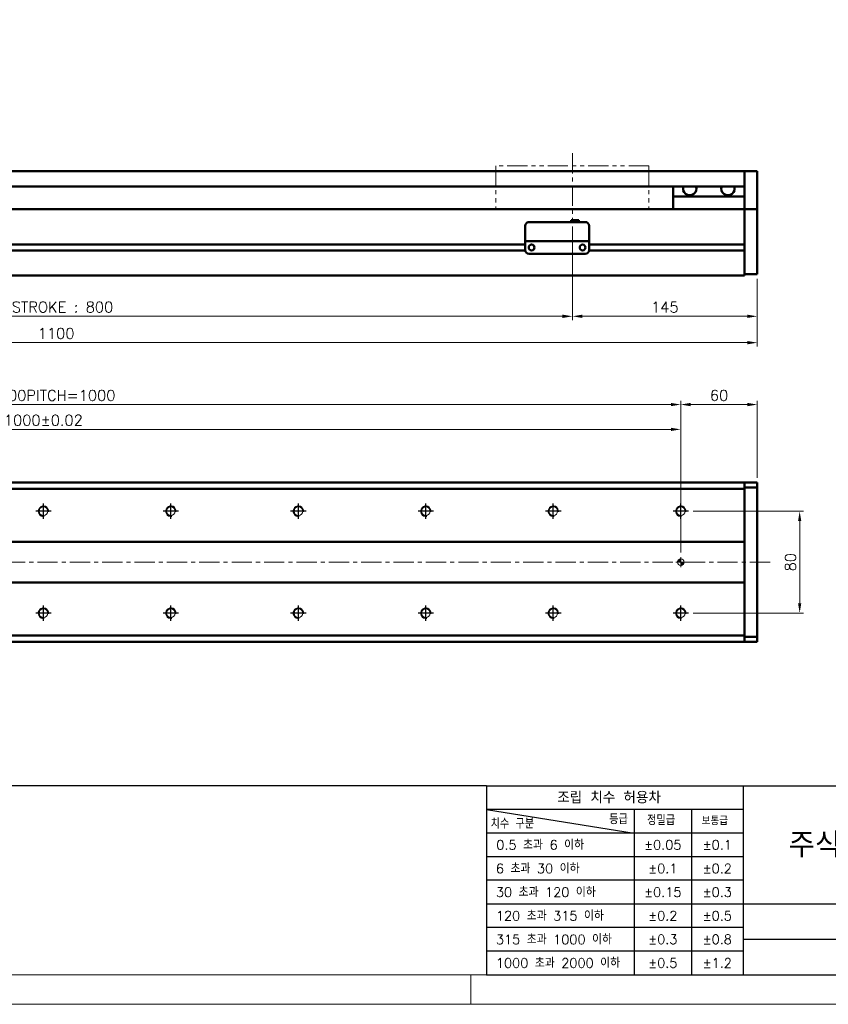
# Model space of a CAD drawing. Header units: millimetres. Extents: x 46891 to 50493, y 6223 to 9905.
# Tile 2 of 4: x 49166 to 49800, y 8529 to 9302. Entities that reach past the tile are written whole.
import ezdxf

# ---------------------------------------------------------------- set-up
doc = ezdxf.new("R2010")
doc.units = ezdxf.units.MM
doc.header["$LTSCALE"] = 0.5
doc.linetypes.add('CENTER', pattern=[50.8, 31.75, -6.35, 6.35, -6.35])
doc.linetypes.add('PHANTOM', pattern=[63.5, 31.75, -6.35, 6.35, -6.35, 6.35, -6.35])
doc.layers.get('0').update_dxf_attribs({"lineweight": 20})
doc.layers.add('1', color=1, linetype='CENTER', lineweight=13)
doc.layers.add('외형선(ISO)', color=7, linetype='Continuous', lineweight=50)
for name, color, linetype in [('3', 3, 'Continuous'), ('C', 1, 'CENTER'), ('DIM', 4, 'Continuous')]:
    doc.layers.add(name, color=color, linetype=linetype)
doc.styles.add('DSR TEXT', font='romans.shx', dxfattribs={"bigfont": 'whgtxt.shx'})
doc.styles.get("Standard").update_dxf_attribs({"font": 'romans.shx', "bigfont": 'whgtxt.shx'})
doc.dimstyles.new('DSR', dxfattribs={"dimscale": 2, "dimtxt": 3, "dimasz": 3, "dimexe": 0.5, "dimexo": 0.5, "dimgap": 0.5, "dimtad": 1, "dimdsep": 46, "dimtxsty": 'Standard', "dimcen": 2.5, "dimclrd": 4, "dimclre": 4, "dimclrt": 2, "dimadec": 0, "dimazin": 2, "dimtfac": 1, "dimtmove": 0, "dimatfit": 3, "dimfxl": 0, "dimlwd": -1, "dimlwe": -1, "dimarcsym": 0})

# ---------------------------------------------------------------- blocks, each defined once
blk = doc.blocks.new('A$C13F00394')
at = {"layer": '3'}
for p, q in [((0, 32), (-207.68, 32)), ((0, 32), (202.32, 32)), ((0, 32), (0, 0)), ((43.43, 32), (43.43, 0)), ((0, 28), (25, 24)), ((43.43, 28), (0, 28)), ((25, 28), (25, 0)), ((34.7, 28), (34.7, 0)), ((43.43, 24), (0, 24)), ((43.43, 20), (0, 20)), ((43.43, 16), (0, 16)), ((0, 12), (129.32, 12)), ((43.43, 8), (0, 8)), ((97.32, 6), (43.43, 6)), ((43.43, 4), (0, 4)), ((0, 0), (202.32, 0))]:
    blk.add_line(p, q, dxfattribs=at)
at = {"color": 0, "style": 'DSR TEXT'}
for s, height, p in [('조립 치수 허용차', 2, (11.97, 29.02)), ('등급', 1.5, (20.77, 25.52)), ('정밀급', 1.5, (27.18, 25.37)), ('보통급', 1.3, (36.41, 25.38)), ('치수 구분', 1.5, (0.69, 24.78)), (' 0.5 초과 6 이하', 1.6, (0.56, 21.19)), (' 6 초과 30 이하', 1.6, (0.49, 17.19)), (' 30 초과 120 이하', 1.6, (0.49, 13.19)), (' 120 초과 315 이하', 1.6, (0.49, 9.19)), (' 315 초과 1000 이하', 1.6, (0.49, 5.19)), (' 1000 초과 2000 이하', 1.6, (0.49, 1.19))]:
    blk.add_text(s, height=height, dxfattribs=at).set_placement(p)
at = {"color": 7, "insert": (70.37, 22), "char_height": 4.2, "attachment_point": 5, "style": 'DSR TEXT'}
blk.add_mtext('주식회사 디에스알', dxfattribs=at)
at = {"color": 0, "char_height": 1.6, "attachment_point": 5, "style": 'DSR TEXT'}
for s, insert in [('%%P0.05', (29.85, 22)), ('%%P0.1', (39.07, 22)), ('%%P0.1', (29.85, 18)), ('%%P0.2', (39.07, 18)), ('%%P0.15', (29.85, 14)), ('%%P0.3', (39.07, 14)), ('%%P0.2', (29.85, 10)), ('%%P0.5', (39.07, 10)), ('%%P0.3', (29.85, 6)), ('%%P0.8', (39.07, 6)), ('%%P0.5', (29.85, 2)), ('%%P1.2', (39.07, 2))]:
    blk.add_mtext(s, dxfattribs=dict(at, insert=insert))
blk = doc.blocks.new('A$C1C1952E1')
at = {"color": 1}
blk.add_lwpolyline([(0, 0), (420, 0), (420, 297), (0, 297)], close=True, dxfattribs=at)
at = {"color": 3}
blk.add_lwpolyline([(5, 5), (415, 5), (415, 292), (5, 292)], close=True, dxfattribs=at)
blk = doc.blocks.new('*D105')
at = {"color": 1, "linetype": 'ByBlock'}
for p, q in [((48799.46, 9139.21), (48799.46, 9065.83)), ((49599.46, 9139.21), (49599.46, 9065.83)), ((48807.26, 9068.83), (49591.66, 9068.83))]:
    blk.add_line(p, q, dxfattribs=at)
at = {"color": 1}
for points in [[(48807.26, 9070.13), (48807.26, 9067.53), (48799.46, 9068.83)], [(49591.66, 9070.13), (49591.66, 9067.53), (49599.46, 9068.83)]]:
    blk.add_solid(points, dxfattribs=at)
at = {"layer": 'Defpoints', "color": 0}
for p in [(48799.46, 9142.81), (49599.46, 9142.81), (49599.46, 9068.83)]:
    blk.add_point(p, dxfattribs=at)
at = {"color": 3, "insert": (49199.46, 9076.03), "char_height": 8.4, "attachment_point": 5, "style": 'DSR TEXT'}
blk.add_mtext('STROKE : 800', dxfattribs=at)
blk = doc.blocks.new('*D106')
at = {"color": 1, "linetype": 'ByBlock'}
for p, q in [((49599.46, 9139.21), (49599.46, 9065.83)), ((49744.46, 9098.21), (49744.46, 9065.83)), ((49736.66, 9068.83), (49607.26, 9068.83))]:
    blk.add_line(p, q, dxfattribs=at)
at = {"color": 1}
for points in [[(49607.26, 9070.13), (49607.26, 9067.53), (49599.46, 9068.83)], [(49736.66, 9070.13), (49736.66, 9067.53), (49744.46, 9068.83)]]:
    blk.add_solid(points, dxfattribs=at)
at = {"layer": 'Defpoints', "color": 0}
for p in [(49599.46, 9142.81), (49744.46, 9101.81), (49599.46, 9068.83)]:
    blk.add_point(p, dxfattribs=at)
at = {"color": 3, "insert": (49671.96, 9076.03), "char_height": 8.4, "attachment_point": 5, "style": 'DSR TEXT'}
blk.add_mtext('145', dxfattribs=at)
blk = doc.blocks.new('*D107')
at = {"color": 1, "linetype": 'ByBlock'}
for p, q in [((48644.46, 9098.21), (48644.46, 9045.16)), ((49744.46, 9098.21), (49744.46, 9045.16)), ((49736.66, 9048.16), (48652.26, 9048.16))]:
    blk.add_line(p, q, dxfattribs=at)
at = {"color": 1}
for points in [[(48652.26, 9049.46), (48652.26, 9046.86), (48644.46, 9048.16)], [(49736.66, 9049.46), (49736.66, 9046.86), (49744.46, 9048.16)]]:
    blk.add_solid(points, dxfattribs=at)
at = {"layer": 'Defpoints', "color": 0}
for p in [(48644.46, 9101.81), (49744.46, 9101.81), (48644.46, 9048.16)]:
    blk.add_point(p, dxfattribs=at)
at = {"color": 3, "insert": (49194.46, 9055.36), "char_height": 8.4, "attachment_point": 5, "style": 'DSR TEXT'}
blk.add_mtext('1100', dxfattribs=at)
blk = doc.blocks.new('A$C33E56CC6')
h = blk.add_hatch()
h.set_pattern_fill('ANSI31', color=256, style=0)
h.set_pattern_definition([(45, (-7065.45672, -6508.5399), (-0.0883883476, 0.0883883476), [])])
h.paths.add_polyline_path([(4, 6.5, 0.414214), (1.5, 4), (4, 4)])
h.paths.add_polyline_path([(6.5, 4), (4, 4), (4, 1.5, 0.414214)])
blk.add_circle((4, 4), 2.5)
at = {"layer": '1'}
for p, q in [((4, 0), (4, 8)), ((0, 4), (8, 4))]:
    blk.add_line(p, q, dxfattribs=at)
blk = doc.blocks.new('tap8')
blk.add_circle((0, 0), 3.4)
at = {"layer": 'C', "color": 1, "linetype": 'CENTER'}
for p, q in [((-6.05, 0), (6.05, 0)), ((0, -6.05), (0, 6.05))]:
    blk.add_line(p, q, dxfattribs=at)
at = {"layer": 'DIM', "color": 3}
blk.add_arc((0, 0), 4, 263.84551, 189.43144, dxfattribs=at)
blk = doc.blocks.new('*D114')
at = {"color": 1, "linetype": 'ByBlock'}
for p, q in [((48684.46, 8883.52), (48684.46, 8983.11)), ((48692.26, 8980.11), (49676.66, 8980.11)), ((49684.46, 8883.52), (49684.46, 8983.11))]:
    blk.add_line(p, q, dxfattribs=at)
at = {"color": 1}
for points in [[(48692.26, 8981.41), (48692.26, 8978.81), (48684.46, 8980.11)], [(49676.66, 8981.41), (49676.66, 8978.81), (49684.46, 8980.11)]]:
    blk.add_solid(points, dxfattribs=at)
at = {"layer": 'Defpoints', "color": 0}
for p in [(49684.46, 8980.11), (48684.46, 8879.92), (49684.46, 8879.92)]:
    blk.add_point(p, dxfattribs=at)
at = {"color": 3, "insert": (49184.46, 8987.31), "char_height": 8.4, "attachment_point": 5, "style": 'DSR TEXT'}
blk.add_mtext('1000%%P0.02', dxfattribs=at)
blk = doc.blocks.new('*D116')
at = {"color": 1, "linetype": 'ByBlock'}
for p, q in [((49684.46, 8927.13), (49684.46, 9002.59)), ((49744.46, 8942.02), (49744.46, 9002.59)), ((49692.26, 8999.59), (49736.66, 8999.59))]:
    blk.add_line(p, q, dxfattribs=at)
at = {"color": 1}
for points in [[(49692.26, 9000.89), (49692.26, 8998.29), (49684.46, 8999.59)], [(49736.66, 9000.89), (49736.66, 8998.29), (49744.46, 8999.59)]]:
    blk.add_solid(points, dxfattribs=at)
at = {"layer": 'Defpoints', "color": 0}
for p in [(49744.46, 8999.59), (49744.46, 8938.42), (49684.46, 8923.53)]:
    blk.add_point(p, dxfattribs=at)
at = {"color": 3, "insert": (49714.46, 9006.79), "char_height": 8.4, "attachment_point": 5, "style": 'DSR TEXT'}
blk.add_mtext('60', dxfattribs=at)
blk = doc.blocks.new('*D118')
at = {"color": 1, "linetype": 'ByBlock'}
for p, q in [((49694.11, 8915.92), (49780.71, 8915.92)), ((49777.71, 8908.12), (49777.71, 8843.72)), ((49694.11, 8835.92), (49780.71, 8835.92))]:
    blk.add_line(p, q, dxfattribs=at)
at = {"color": 1}
for points in [[(49776.41, 8908.12), (49779.01, 8908.12), (49777.71, 8915.92)], [(49776.41, 8843.72), (49779.01, 8843.72), (49777.71, 8835.92)]]:
    blk.add_solid(points, dxfattribs=at)
at = {"layer": 'Defpoints', "color": 0}
for p in [(49690.51, 8915.92), (49690.51, 8835.92), (49777.71, 8835.92)]:
    blk.add_point(p, dxfattribs=at)
at = {"color": 3, "insert": (49770.51, 8875.92), "char_height": 8.4, "attachment_point": 5, "rotation": 90, "style": 'DSR TEXT'}
blk.add_mtext('80', dxfattribs=at)
blk = doc.blocks.new('*D131')
at = {"color": 1, "linetype": 'ByBlock'}
for p, q in [((48684.46, 8925.57), (48684.46, 9002.59)), ((49684.46, 8925.57), (49684.46, 9002.59)), ((48692.26, 8999.59), (49676.66, 8999.59))]:
    blk.add_line(p, q, dxfattribs=at)
at = {"color": 1}
for points in [[(48692.26, 9000.89), (48692.26, 8998.29), (48684.46, 8999.59)], [(49676.66, 9000.89), (49676.66, 8998.29), (49684.46, 8999.59)]]:
    blk.add_solid(points, dxfattribs=at)
at = {"layer": 'Defpoints', "color": 0}
for p in [(49684.46, 8999.59), (48684.46, 8921.97), (49684.46, 8921.97)]:
    blk.add_point(p, dxfattribs=at)
at = {"color": 3, "insert": (49184.46, 9006.79), "char_height": 8.4, "attachment_point": 5, "style": 'DSR TEXT'}
blk.add_mtext('10X100PITCH=1000', dxfattribs=at)

msp = doc.modelspace()

# ---------------------------------------------------------------- linework, layer by layer
at = {"color": 6, "linetype": 'PHANTOM'}
for p, q in [((49659.46234, 9186.8134), (49539.46234, 9186.8134)), ((49539.46234, 9186.8134), (49539.46234, 9152.8134)), ((49659.46234, 9186.8134), (49659.46234, 9152.8134))]:
    msp.add_line(p, q, dxfattribs=at)
at = {"color": 1}
msp.add_line((49519.64332, 8552.16152), (49519.64332, 8528.99552), dxfattribs=at)
at = {"layer": '1'}
for p, q in [((49599.46234, 9196.8134), (49599.46234, 9142.8134)), ((49754.46234, 8875.91938), (48634.46234, 8875.91938))]:
    msp.add_line(p, q, dxfattribs=at)
at = {"layer": '3'}
msp.add_line((49532.07206, 8552.16152), (50469.44932, 8552.16152), dxfattribs=at)
at = {"layer": '외형선(ISO)'}
for p, q in [((48859.46234, 9182.8134), (49734.46234, 9182.8134)), ((49734.46234, 9182.8134), (49734.46234, 9180.8134)), ((49734.46234, 9182.8134), (49744.46234, 9182.8134)), ((49734.46234, 9180.8134), (49734.46234, 9182.8134)), ((49734.46234, 9180.02888), (49734.46234, 9180.8134)), ((49734.46234, 9180.8134), (49734.46234, 9180.02888)), ((49734.46234, 9179.53018), (49734.46234, 9180.02888)), ((49734.46234, 9180.02888), (49734.46234, 9179.53018)), ((49734.46234, 9179.53018), (49734.46234, 9178.4617)), ((49734.46234, 9178.4617), (49734.46234, 9179.53018)), ((49734.46234, 9178.4617), (49734.46234, 9175.47589)), ((49734.46234, 9175.47589), (49734.46234, 9178.4617)), ((49744.46234, 9180.8134), (49744.46234, 9182.8134)), ((49744.46234, 9180.8134), (49744.46234, 9180.02888)), ((49744.46234, 9180.02888), (49744.46234, 9179.53018)), ((49744.46234, 9178.4617), (49744.46234, 9179.53018)), ((49744.46234, 9175.47589), (49744.46234, 9178.4617)), ((48859.46234, 9170.8134), (49734.46234, 9170.8134)), ((49678.46234, 9162.8134), (49678.46234, 9170.8134)), ((49734.46234, 9166.91159), (49734.46234, 9175.47589)), ((49734.46234, 9175.47589), (49734.46234, 9171.3134)), ((49744.46234, 9175.47589), (49744.46234, 9166.91159)), ((49734.46234, 9162.8134), (49678.46234, 9162.8134)), ((49678.46234, 9152.8134), (49678.46234, 9162.8134)), ((49734.46234, 9164.8163), (49734.46234, 9166.91159)), ((49734.46234, 9153.39435), (49734.46234, 9164.8163)), ((49744.46234, 9166.91159), (49744.46234, 9164.8163)), ((49744.46234, 9164.8163), (49744.46234, 9153.39435)), ((49734.46234, 9152.8134), (48804.46234, 9152.8134)), ((49734.46234, 9152.8134), (49734.46234, 9153.39435)), ((49734.46234, 9149.8134), (49734.46234, 9152.8134)), ((49734.46234, 9152.8134), (49734.46234, 9149.8134)), ((49734.46234, 9152.8134), (49744.46234, 9152.8134)), ((49734.46234, 9149.8134), (49734.46234, 9125.2634)), ((49734.46234, 9107.05605), (49734.46234, 9149.8134)), ((49744.46234, 9153.39435), (49744.46234, 9152.8134)), ((49744.46234, 9149.8134), (49744.46234, 9152.8134)), ((49744.46234, 9149.8134), (49744.46234, 9107.05605)), ((49562.46234, 9129.81356), (49562.46234, 9139.81356)), ((49565.46234, 9142.81356), (49609.46234, 9142.81356)), ((49598.46234, 9144.31356), (49598.46234, 9142.81356)), ((49598.46234, 9144.31356), (49604.46234, 9144.31356)), ((49604.46234, 9144.31356), (49604.46234, 9142.81356)), ((49612.46234, 9139.81356), (49612.46234, 9129.81356)), ((49562.46234, 9125.0634), (48858.46234, 9125.0634)), ((49562.46234, 9129.81356), (49562.46234, 9127.81356)), ((49562.46234, 9127.81353), (49562.46234, 9127.81356)), ((49562.46234, 9127.81356), (49612.46234, 9127.81356)), ((49562.46234, 9127.31353), (49562.46234, 9127.81353)), ((49562.46234, 9127.81353), (49565.23284, 9127.81353)), ((49562.46234, 9120.81353), (49562.46234, 9127.31353)), ((49567.48568, 9125.0634), (49567.43901, 9125.0634)), ((49567.69184, 9127.81353), (49569.96234, 9127.81353)), ((49574.96234, 9127.81353), (49599.96234, 9127.81353)), ((49604.96234, 9127.81353), (49607.23284, 9127.81353)), ((49607.48568, 9125.0634), (49607.43901, 9125.0634)), ((49609.69184, 9127.81353), (49612.46234, 9127.81353)), ((49612.46234, 9127.81356), (49612.46234, 9129.81356)), ((49612.46234, 9127.81356), (49612.46234, 9127.81353)), ((49612.46234, 9127.81353), (49612.46234, 9127.31353)), ((49612.46234, 9127.31353), (49612.46234, 9120.81353)), ((49734.46234, 9125.0634), (49612.46234, 9125.0634)), ((49562.47279, 9120.5634), (48858.4519, 9120.5634)), ((49565.46234, 9117.81353), (49609.46234, 9117.81353)), ((49734.46234, 9120.5634), (49612.4519, 9120.5634)), ((49734.46234, 9120.3634), (49734.46234, 9107.05605)), ((49734.46234, 9104.93472), (49734.46234, 9107.05605)), ((49734.46234, 9107.05605), (49734.46234, 9104.93472)), ((49734.46234, 9104.93472), (49734.46234, 9100.8134)), ((49734.46234, 9101.8134), (49734.46234, 9104.93472)), ((49734.46234, 9101.8134), (49744.46234, 9101.8134)), ((49744.46234, 9104.93472), (49744.46234, 9107.05605)), ((49744.46234, 9104.93472), (49744.46234, 9101.8134)), ((48654.46234, 9100.8134), (49734.46234, 9100.8134)), ((49734.46234, 8938.41938), (48654.46234, 8938.41938)), ((48654.46234, 8933.41938), (49734.46234, 8933.41938)), ((49734.46234, 8937.5407), (49734.46234, 8938.41938)), ((49734.46234, 8938.41938), (49734.46234, 8937.5407)), ((49734.46234, 8938.41938), (49744.46234, 8938.41938)), ((49734.46234, 8937.5407), (49734.46234, 8933.41938)), ((49734.46234, 8934.41938), (49734.46234, 8937.5407)), ((49734.46234, 8934.41938), (49744.46234, 8934.41938)), ((49734.46234, 8933.41938), (49734.46234, 8891.91938)), ((49744.46234, 8937.5407), (49744.46234, 8938.41938)), ((49744.46234, 8937.5407), (49744.46234, 8934.41938)), ((49744.46234, 8934.41938), (49744.46234, 8817.41938)), ((49734.46234, 8891.91938), (48654.46234, 8891.91938)), ((49734.46234, 8891.91938), (49734.46234, 8891.06583)), ((49734.46234, 8891.06583), (49734.46234, 8890.71227)), ((49734.46234, 8890.71227), (49734.46234, 8861.12649)), ((49734.46234, 8861.12649), (49734.46234, 8890.71227)), ((48654.46234, 8859.91938), (49734.46234, 8859.91938)), ((49734.46234, 8861.12649), (49734.46234, 8860.77293)), ((49734.46234, 8860.77293), (49734.46234, 8859.91938)), ((49734.46234, 8859.91938), (49734.46234, 8818.41938)), ((49734.46234, 8818.41938), (48654.46234, 8818.41938)), ((49734.46234, 8818.41938), (49734.46234, 8814.29806)), ((49734.46234, 8814.29806), (49734.46234, 8817.41938)), ((49734.46234, 8817.41938), (49744.46234, 8817.41938)), ((49744.46234, 8817.41938), (49744.46234, 8814.29806)), ((49734.46234, 8813.41938), (48654.46234, 8813.41938)), ((49734.46234, 8813.41938), (49734.46234, 8814.29806)), ((49734.46234, 8814.29806), (49734.46234, 8813.41938)), ((49734.46234, 8813.41938), (49744.46234, 8813.41938)), ((49744.46234, 8813.41938), (49744.46234, 8814.29806))]:
    msp.add_line(p, q, dxfattribs=at)
for centre in [(49567.46234, 9122.81353), (49607.46234, 9122.81353)]:
    msp.add_circle(centre, 2.25, dxfattribs=at)
for centre, start, end in [((49565.46234, 9139.81356), 90, 180), ((49609.46234, 9139.81356), 0, 90), ((49565.46234, 9120.81353), 180, 270), ((49609.46234, 9120.81353), 270, 0)]:
    msp.add_arc(centre, 3, start, end, dxfattribs=at)
for centre, major_axis, ratio, start_param, end_param in [((49691.46234, 9168.8134), (5.25, 0), 0.923076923, 2.716178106, 6.708599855), ((49721.46234, 9168.8134), (5.25, 0), 0.923076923, 2.716178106, 6.708599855), ((49566.46234, 9127.81355), (-1.2295, 0), 0.00001, 3.141579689, 6.283172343), ((49572.46234, 9127.81355), (-2.5, 0), 0.00001, 3.144943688, 6.286536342), ((49602.46234, 9127.81355), (-2.5, 0), 0.00001, 3.143048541, 6.284641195), ((49608.46234, 9127.81355), (-1.2295, 0), 0.00001, 3.13437825, 6.275970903)]:
    msp.add_ellipse(centre, major_axis=major_axis, ratio=ratio, start_param=start_param, end_param=end_param, dxfattribs=at)

# ---------------------------------------------------------------- block references
at = {"xscale": 4.6332, "yscale": 4.6332, "zscale": 4.6332}
for name, p in [('A$C1C1952E1', (48546.67132, 8528.99552)), ('A$C13F00394', (49532.07206, 8552.16152))]:
    msp.add_blockref(name, p, dxfattribs=at)
at = {"rotation": 90}
for p in [(49184.46234, 8915.91938), (49284.46234, 8915.91938), (49384.46234, 8915.91938), (49484.46234, 8915.91938), (49584.46234, 8915.91938), (49684.46234, 8915.91938), (49184.46234, 8835.91938), (49284.46234, 8835.91938), (49384.46234, 8835.91938), (49484.46234, 8835.91938), (49584.46234, 8835.91938), (49684.46234, 8835.91938)]:
    msp.add_blockref('tap8', p, dxfattribs=at)
msp.add_blockref('A$C33E56CC6', (49680.46234, 8871.91938))

# ---------------------------------------------------------------- dimensions: what is measured, and where the dimension line sits
for base, p1, p2, text, picture, middle in [((49599.46234, 9068.82999), (48799.46234, 9142.8134), (49599.46234, 9142.8134), 'STROKE : <>', '*D105', (49199.46234, 9076.02999)), ((49684.46234, 8999.59398), (48684.46234, 8921.96635), (49684.46234, 8921.96635), '10X100PITCH=<>', '*D131', (49184.46234, 9006.79398)), ((49684.46234, 8980.11146), (48684.46234, 8879.91938), (49684.46234, 8879.91938), '<>%%P0.02', '*D114', (49184.46234, 8987.31146))]:
    dim = msp.add_linear_dim(base=base, p1=p1, p2=p2, text=text, dimstyle='DSR', override={"dimscale": 3, "dimtxt": 2.8, "dimasz": 2.600136, "dimexe": 1, "dimexo": 1.2, "dimgap": 1, "dimdec": 4, "dimtxsty": 'DSR TEXT', "dimclrd": 1, "dimclre": 1, "dimclrt": 3, "dimtdec": 4, "dimtix": 1})
    dim.commit()
    dim.dimension.update_dxf_attribs({"geometry": picture, "text_midpoint": middle})
for base, p2, picture, middle in [((49599.46234, 9068.82999), (49599.46234, 9142.8134), '*D106', (49671.96234, 9076.02999)), ((48644.46234, 9048.15563), (48644.46234, 9101.8134), '*D107', (49194.46234, 9055.35563))]:
    dim = msp.add_linear_dim(base=base, p1=(49744.46234, 9101.8134), p2=p2, dimstyle='DSR', override={"dimscale": 3, "dimtxt": 2.8, "dimasz": 2.600136, "dimexe": 1, "dimexo": 1.2, "dimgap": 1, "dimdec": 4, "dimtxsty": 'DSR TEXT', "dimclrd": 1, "dimclre": 1, "dimclrt": 3, "dimtdec": 4, "dimtix": 1})
    dim.commit()
    dim.dimension.update_dxf_attribs({"geometry": picture, "text_midpoint": middle})
dim = msp.add_linear_dim(base=(49744.46234, 8999.59398), p1=(49684.46234, 8923.53102), p2=(49744.46234, 8938.41938), dimstyle='DSR', override={"dimscale": 3, "dimtxt": 2.8, "dimasz": 2.600136, "dimexe": 1, "dimexo": 1.2, "dimgap": 1, "dimdec": 4, "dimtxsty": 'DSR TEXT', "dimclrd": 1, "dimclre": 1, "dimclrt": 3, "dimtdec": 4, "dimtix": 1})
dim.commit()
dim.dimension.update_dxf_attribs({"geometry": '*D116', "text_midpoint": (49714.46234, 8999.59398), "dimtype": 160})
dim = msp.add_linear_dim(base=(49777.71168, 8835.91938), p1=(49690.50931, 8915.91938), p2=(49690.50931, 8835.91938), angle=90, dimstyle='DSR', override={"dimscale": 3, "dimtxt": 2.8, "dimasz": 2.600136, "dimexe": 1, "dimexo": 1.2, "dimgap": 1, "dimdec": 4, "dimtxsty": 'DSR TEXT', "dimclrd": 1, "dimclre": 1, "dimclrt": 3, "dimtdec": 4, "dimtix": 1})
dim.commit()
dim.dimension.update_dxf_attribs({"geometry": '*D118', "text_midpoint": (49770.51168, 8875.91938)})

doc.saveas('drawing.dxf')
